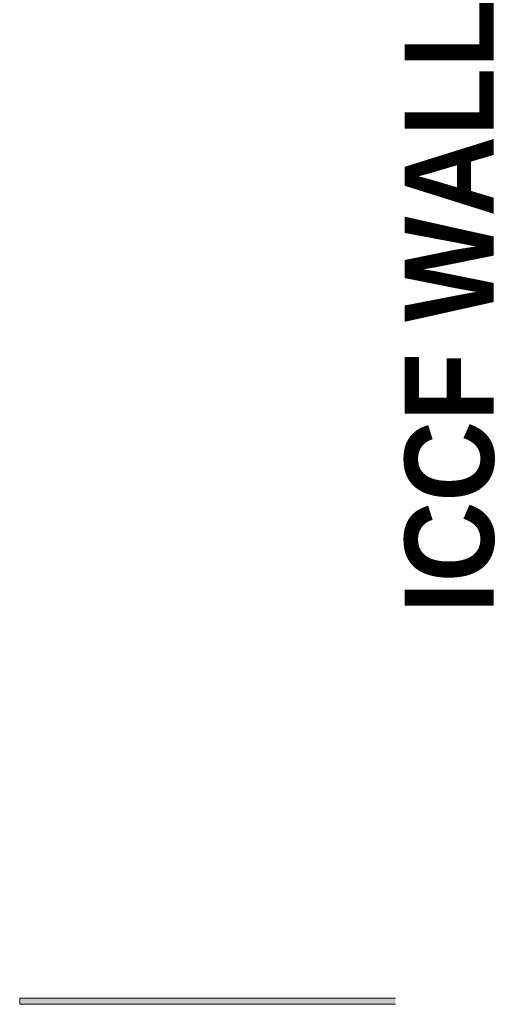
# Model space of a CAD drawing. Header units: inches. Extents: x 0 to 1341, y -35 to 287.
# Tile 1 of 13: x 0 to 38, y 0 to 79. Entities that reach past the tile are written whole.
import ezdxf

# ---------------------------------------------------------------- set-up
doc = ezdxf.new("R2010")
doc.units = ezdxf.units.IN
doc.header["$MEASUREMENT"] = 0
doc.layers.add('A-ANNO-TEXT', color=2, linetype='Continuous', lineweight=9)
doc.layers.add('A-DETL-GENF', color=3, linetype='Continuous', lineweight=9)

msp = doc.modelspace()

# ---------------------------------------------------------------- hatches: boundary and pattern name
at = {"layer": 'A-DETL-GENF'}
msp.add_hatch(color=256, dxfattribs=at).paths.add_polyline_path([(0, 0.5), (0, 0), (30.25, 0), (30.25, 0.5)], flags=0)

# ---------------------------------------------------------------- linework, layer by layer
for p, q in [((30.25, 0.5), (0, 0.5)), ((0, 0.5), (0, 0)), ((0, 0), (30.25, 0))]:
    msp.add_line(p, q, dxfattribs=at)

# ---------------------------------------------------------------- texts
at = {"layer": 'A-ANNO-TEXT', "color": 253, "insert": (31.003, 31.41), "char_height": 7.16511, "width": 59.904, "attachment_point": 1, "rotation": 90, "line_spacing_factor": 1.063354}
msp.add_mtext('\\fStylus BT|b1|i0|c0|p34|;ICCF WALL', dxfattribs=at)

doc.saveas('drawing.dxf')
